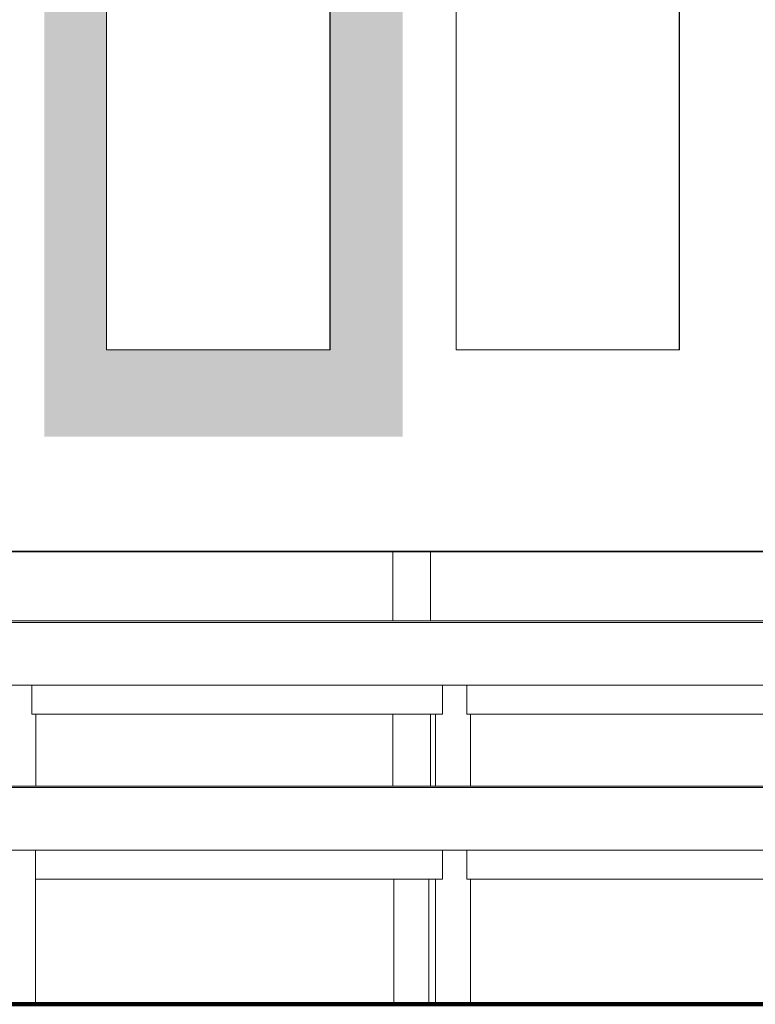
# Model space of a CAD drawing. Header units: millimetres. Extents: x 98865 to 469195, y -12752 to 43452.
# Tile 19 of 98: x 208606 to 223310, y -9900 to 9775. Entities that reach past the tile are written whole.
import ezdxf

# ---------------------------------------------------------------- set-up
doc = ezdxf.new("R2010")
doc.units = ezdxf.units.MM
doc.header["$LTSCALE"] = 0.05
doc.layers.get('0').update_dxf_attribs({"lineweight": 0})

msp = doc.modelspace()

# ---------------------------------------------------------------- hatches: boundary and pattern name
at = {"true_color": 0xffffff}
h = msp.add_hatch(color=7, dxfattribs=at)
h.dxf.hatch_style = 1
h.paths.add_polyline_path([(216260.6, 20929.5), (209097.6, 20929.5), (209097.6, 1441.2), (216260.6, 1441.2)])
h.paths.add_polyline_path([(210339.4, 19880), (214809.2, 19880), (214809.2, 3175.3), (210339.4, 3175.3)], flags=16)

# ---------------------------------------------------------------- linework, layer by layer
for p, q in [((208849.4, -4099.9), (217058.5, -4099.9)), ((217544.7, -4099.9), (225634.5, -4099.9))]:
    msp.add_line(p, q)
at = {"lineweight": 100}
msp.add_line((124014.4, -9899.9), (467117.4, -9899.9), dxfattribs=at)
at = {"lineweight": 0}
for points in [[(210339.4, 19880), (214809.2, 19880), (214809.2, 3175.3), (210339.4, 3175.3)], [(214803.2, 3175.3), (214809.2, 3175.3), (214809.2, 19880), (214803.2, 19880)], [(217332.9, 19880), (221794.3, 19880), (221794.3, 3175.3), (217332.9, 3175.3)], [(221787.5, 3175.3), (221794.3, 3175.3), (221794.3, 19880), (221787.5, 19880)]]:
    msp.add_lwpolyline(points, close=True, dxfattribs=at)
at = {"lineweight": 35}
for points in [[(194032.9, -849.9), (258751, -849.9)], [(258751, -849.9), (194032.9, -849.9)]]:
    msp.add_lwpolyline(points, dxfattribs=at)
at = {"lineweight": 0}
for points in [[(216065, -2239.9), (216065, -849.9)], [(216816.8, -2239.9), (216816.8, -849.9)], [(208849.4, -3519.9), (208849.4, -4099.9)], [(217058.5, -3519.9), (217058.5, -4099.9)], [(217544.7, -3519.9), (217544.7, -4099.9)], [(208929.3, -4099.9), (208929.3, -5540)], [(216065, -4099.9), (216065, -5540)], [(216816.8, -4099.9), (216816.8, -5540)], [(216920.5, -4099.9), (216920.5, -5540)], [(217620.5, -4099.9), (217620.5, -5540)], [(193418.1, -9899.9), (193418.1, -6820), (208924.1, -6820), (208924.1, -9899.9), (206487.6, -9899.9), (206487.6, -7399.9), (203949.4, -7399.9), (203949.4, -9899.9), (203017.8, -9899.9), (203017.8, -7399.9), (200479.6, -7399.9), (200479.6, -9899.9), (198584.1, -9899.9), (198584.1, -7699.5), (197337.6, -7699.5), (197337.6, -9899.9), (197052.9, -9899.9), (197052.9, -9899.9), (194908.3, -9899.9), (194908.3, -9899.9), (193418.1, -9899.9), (193418.1, -6919.9)], [(217058.2, -7399.9), (217058.2, -6820)], [(217544.4, -7399.9), (217544.4, -6820)], [(217058.2, -7399.9), (208924.1, -7399.9)], [(216083.1, -9899.9), (216083.1, -7399.9)], [(216783.1, -9899.9), (216783.1, -7399.9)], [(216916.5, -9899.9), (216916.5, -7399.9)], [(225634.2, -7399.9), (217544.4, -7399.9)], [(217616.5, -9899.9), (217616.5, -7399.9)]]:
    msp.add_lwpolyline(points, dxfattribs=at)
at = {"color": 7, "lineweight": 0}
for points in [[(126573.3, -2239.9), (436414.4, -2239.9)], [(126573.3, -2269.9), (436414.4, -2269.9)], [(126623.3, -3519.9), (436364.4, -3519.9)], [(156447.9, -5540), (436414.4, -5540)], [(156447.9, -5570), (436414.4, -5570)], [(156447.9, -6820), (436364.4, -6820)]]:
    msp.add_lwpolyline(points, dxfattribs=at)

doc.saveas('drawing.dxf')
